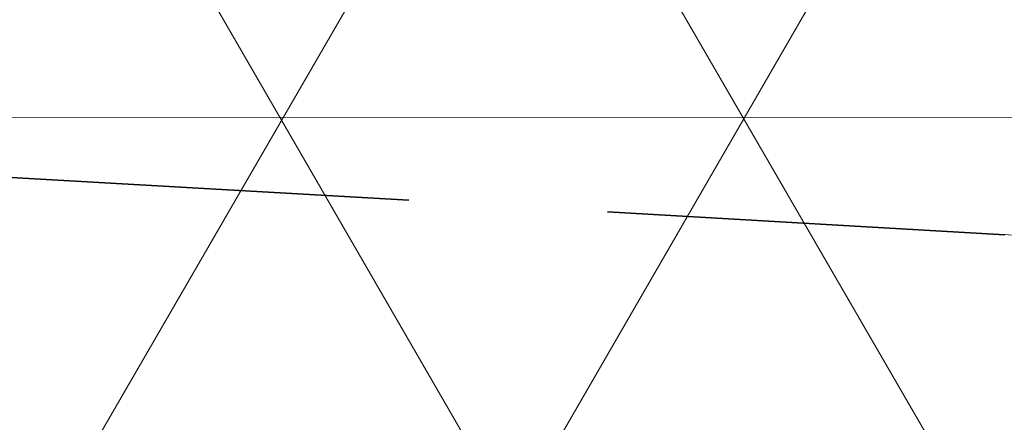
# Model space of a CAD drawing. Header units: metres. Extents: x 7415312 to 7415578, y 5538064 to 5538378.
# Tile 16 of 83: x 7415406.526 to 7415407.763, y 5538203.874 to 5538204.38. Entities that reach past the tile are written whole.
import ezdxf

# ---------------------------------------------------------------- set-up
doc = ezdxf.new("R2010")
doc.units = ezdxf.units.M
doc.header["$MEASUREMENT"] = 0
for name, pattern in [('1.0_0.5', [1.5, 1, -0.5]), ('DASHED2', [0.375, 0.25, -0.125]), ('mz1.0_0.5', [1.5, 1, -0.5])]:
    doc.linetypes.add(name, pattern=pattern)
for name, color, linetype, lineweight in [('_LL_GRUBA', 7, 'Continuous', 35), ('_LL_PRZERYWANA', 7, 'mz1.0_0.5', 18), ('LL_KRESKOWANIE', 253, 'Continuous', 0), ('trawnik', 7, 'Continuous', 0)]:
    doc.layers.add(name, color=color, linetype=linetype, lineweight=lineweight)

msp = doc.modelspace()

# ---------------------------------------------------------------- hatches: boundary and pattern name
at = {"layer": 'LL_KRESKOWANIE'}
h = msp.add_hatch(dxfattribs=at)
h.set_pattern_fill('AR-CONC', color=256, scale=0.2, angle=45)
h.set_pattern_definition([(95, (0, 0), (1.103103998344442, 0.9256141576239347), [0.15, -1.65]), (400, (0, 0), (-1.259984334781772, 0.8675362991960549), [0.12, -1.32]), (145.4514, (0.09192532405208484, 0.07713451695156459), (-0.1568789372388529, 1.79315056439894), [0.12748038, -1.402284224]), (91.18419999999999, (-0.2828427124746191, 0.2828427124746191), (1.743386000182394, 1.275227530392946), [0.225, -2.475]), (141.6356, (-0.1375604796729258, 0.389111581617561), (-0.05579802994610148, 2.699423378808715), [0.191220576, -2.103426]), (396.1842, (-0.2828427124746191, 0.2828427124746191), (-0.05580013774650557, 2.699423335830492), [0.18, -1.98]), (66, (-0.07071067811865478, 0.3535533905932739), (1.413543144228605, 0.2747649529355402), [0.15, -1.65]), (371, (-0.07071067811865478, 0.3535533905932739), (-0.681417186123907, 1.369616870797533), [0.12, -1.32]), (116.4514, (0.04708459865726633, 0.3764503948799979), (0.7321272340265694, 1.644381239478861), [0.12748038, -1.402284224]), (82.50000000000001, (0, 0), (-0.4535863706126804, 0.4879796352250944), [0, -1.304, 0, -1.34, 0, -1.325]), (52.49999999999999, (0, 0), (-0.1857458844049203, 0.929818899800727), [0, -0.764, 0, -1.274, 0, -0.505]), (12.5, (-0.3153696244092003, -0.3153696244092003), (0.7868363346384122, 0.7230415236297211), [0, -0.5, 0, -1.56, 0, -2.07]), (2.499999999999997, (-0.4567909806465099, -0.4567909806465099), (0.6831799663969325, 0.9663196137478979), [0, -0.65, 0, -1.036, 0, -1.47])])
edge = h.paths.add_edge_path()
edge.add_line((7415409.426750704, 5538200.434034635), (7415410.458648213, 5538199.661628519))
edge.add_arc((7415410.916861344, 5538200.403156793), 0.8716785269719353, 238.2868055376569, 349.9842661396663)
edge.add_line((7415411.775255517, 5538200.251555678), (7415412.438819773, 5538204.276366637))
edge.add_arc((7415410.467479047, 5538204.242336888), 1.971634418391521, 0.9889550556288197, 83.11965253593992)
edge.add_line((7415410.703673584, 5538206.199772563), (7415404.811083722, 5538206.556811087))
edge.add_arc((7415404.609370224, 5538205.39394972), 1.180226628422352, 80.1592198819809, 226.4045561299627)
edge.add_line((7415403.795530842, 5538204.539198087), (7415404.707876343, 5538203.850599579))
edge.add_arc((7415405.3308567, 5538204.714314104), 1.064944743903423, 234.1978271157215, 265.4623250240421)
edge.add_line((7415405.246604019, 5538203.652707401), (7415407.277709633, 5538203.52964047))
edge.add_arc((7415407.217229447, 5538202.53147107), 1.000000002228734, 52.95616372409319, 86.53262456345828, ccw=False)
edge.add_line((7415407.819655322, 5538203.329645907), (7415408.727297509, 5538202.644599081))
edge.add_arc((7415408.124871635, 5538201.846424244), 1.000000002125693, -9.378661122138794, 52.95616371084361, ccw=False)
edge.add_line((7415409.111504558, 5538201.683465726), (7415409.046291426, 5538201.288632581))
edge.add_arc((7415409.925007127, 5538201.167841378), 0.8869790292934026, 172.1729844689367, 235.8234074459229)
edge = h.paths.add_edge_path()
edge.add_arc((7415415.130207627, 5538197.717075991), 0.4979755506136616, 210.6183637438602, 390.7098301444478)
edge.add_arc((7415419.933637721, 5538200.569514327), 5.08855693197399, 118.72689625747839, 210.7026227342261, ccw=False)
edge.add_arc((7415417.251093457, 5538205.469852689), 0.4979845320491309, 298.3936144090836, 479.1759415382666)
edge.add_arc((7415419.939314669, 5538200.567959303), 6.08859670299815, 118.7761778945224, 210.656462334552)
edge.add_line((7415414.70166041, 5538197.463448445), (7415414.70166041, 5538197.463448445))
edge = h.paths.add_edge_path()
edge.add_arc((7415419.935045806, 5538200.567107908), 5.089943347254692, 0, 360)
edge = h.paths.add_edge_path()
edge.add_line((7415420.805172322, 5538206.725111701), (7415424.739323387, 5538208.937492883))
edge.add_arc((7415425.520275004, 5538207.420628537), 1.706095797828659, -19.02628232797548, 117.24149537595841, ccw=False)
edge.add_line((7415427.133165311, 5538206.864438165), (7415425.746278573, 5538202.845812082))
edge.add_arc((7415425.108062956, 5538203.128422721), 0.6979884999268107, 215.7218014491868, 336.11557953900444, ccw=False)
edge.add_arc((7415419.940465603, 5538200.574658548), 5.076898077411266, 25.00813940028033, 80.21441047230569)
edge.add_arc((7415421.121780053, 5538206.15089539), 0.6557170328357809, 118.8711833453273, 240.9461840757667, ccw=False)
edge = h.paths.add_edge_path()
edge.add_arc((7415425.355047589, 5538199.185870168), 0.4973782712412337, 345.6032772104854, 525.5548588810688)
edge.add_arc((7415419.931076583, 5538200.588170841), 5.104934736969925, 253.84335615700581, 345.49936666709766, ccw=False)
edge.add_arc((7415418.378994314, 5538195.202388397), 0.5000850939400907, 74.74728555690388, 252.6334364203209)
edge.add_line((7415418.22972698, 5538194.725099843), (7415422.857034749, 5538192.254541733))
edge.add_arc((7415423.518524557, 5538193.600807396), 1.500000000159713, 243.8327312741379, 351.3730453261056)
edge.add_line((7415425.001553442, 5538193.375806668), (7415425.836806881, 5538199.062204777))
h.paths.add_polyline_path([(7415401.124080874, 5538209.123375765), (7415403.853000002, 5538208.528), (7415405.395, 5538208.234), (7415414.450252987, 5538207.819734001), (7415419.115985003, 5538207.840288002), (7415423.475526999, 5538210.291888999), (7415430.252499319, 5538220.602926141), (7415433.748543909, 5538218.063773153), (7415432.31803576, 5538212.707687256), (7415431.88196424, 5538212.952312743), (7415430.041964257, 5538209.672312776), (7415429.5270637, 5538208.147011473), (7415427.759999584, 5538203.159998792), (7415427.619999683, 5538197.070000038), (7415427.533805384, 5538194.253415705), (7415426.700863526, 5538190.690057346), (7415424.649999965, 5538191.630000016), (7415417.641685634, 5538193.507957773), (7415414.226112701, 5538194.534287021), (7415400.197335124, 5538205.122566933)])
at = {"layer": 'LL_KRESKOWANIE', "true_color": 0x9cbd7b}
h = msp.add_hatch(dxfattribs=at)
h.set_pattern_fill('NET3', color=73, scale=4)
h.set_pattern_definition([(0, (363.983241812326, 14.25252145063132), (0, 0.5), []), (59.99999999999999, (363.983241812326, 14.25252145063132), (-0.4330127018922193, 0.2500000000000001), []), (120, (363.983241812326, 14.25252145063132), (-0.4330127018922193, -0.2499999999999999), [])])
edge = h.paths.add_edge_path()
edge.add_line((7415420.829550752, 5538206.681323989), (7415424.763078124, 5538208.893354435))
edge.add_arc((7415425.520275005, 5538207.420628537), 1.655979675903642, -19.02607170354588, 117.20980366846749, ccw=False)
edge.add_line((7415427.085789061, 5538206.880781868), (7415425.699608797, 5538202.864202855))
edge.add_arc((7415425.108062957, 5538203.128422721), 0.6478723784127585, 216.1286891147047, 335.93159503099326, ccw=False)
edge.add_arc((7415419.940465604, 5538200.574658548), 5.127014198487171, 25.06176979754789, 80.11716790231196)
edge.add_arc((7415421.121780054, 5538206.15089539), 0.6056009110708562, 118.8517101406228, 240.1588849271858, ccw=False)
edge = h.paths.add_edge_path()
edge.add_arc((7415425.355047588, 5538199.185870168), 0.4473782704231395, 345.2743346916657, 525.5548588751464)
edge.add_arc((7415424.873392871, 5538199.309942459), 0.05000005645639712, 345.49958476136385, 345.55507681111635, ccw=False)
edge.add_arc((7415419.931076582, 5538200.58817084), 5.154934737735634, 253.84786615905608, 345.49936666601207, ccw=False)
edge.add_arc((7415418.378994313, 5538195.202388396), 0.4500850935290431, 74.79605125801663, 253.2156714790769)
edge.add_line((7415418.249023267, 5538194.771477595), (7415422.879834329, 5538192.299049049))
edge.add_arc((7415423.518524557, 5538193.600807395), 1.450000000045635, 243.8657429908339, 351.3684167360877)
edge.add_line((7415424.952101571, 5538193.383190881), (7415425.787731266, 5538199.072150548))
edge = h.paths.add_edge_path()
edge.add_arc((7415415.130207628, 5538197.717075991), 0.4479755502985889, 210.6183635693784, 390.7098299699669)
edge.add_arc((7415415.558355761, 5538197.971392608), 0.05000814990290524, 210.7040978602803, 210.7113046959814, ccw=False)
edge.add_arc((7415419.933637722, 5538200.569514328), 5.138556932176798, 118.7252279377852, 210.7026227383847, ccw=False)
edge.add_arc((7415417.251093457, 5538205.469852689), 0.447984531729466, 298.3755526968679, 479.1977066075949)
edge.add_arc((7415419.93931467, 5538200.567959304), 6.038596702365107, 118.7744824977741, 210.6564623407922)
edge.add_arc((7415414.701661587, 5538197.463448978), 0.0499987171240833, 30.61852647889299, 30.6566251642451, ccw=False)
edge = h.paths.add_edge_path()
edge.add_line((7415409.455844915, 5538200.474857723), (7415410.486865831, 5538199.703107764))
edge.add_arc((7415410.916861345, 5538200.403156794), 0.8215624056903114, 238.4402444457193, 349.9646232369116)
edge.add_line((7415411.725854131, 5538200.259994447), (7415412.388627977, 5538204.280011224))
edge.add_arc((7415410.467479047, 5538204.242336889), 1.921518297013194, 1.12344426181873, 83.07541792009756)
edge.add_line((7415410.699142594, 5538206.149839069), (7415404.805237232, 5538206.5069573))
edge.add_arc((7415404.609370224, 5538205.39394972), 1.13011050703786, 80.01928551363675, 226.2607020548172)
edge.add_line((7415403.828036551, 5538204.57745266), (7415403.828036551, 5538204.57745266))
edge.add_line((7415403.828036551, 5538204.57745266), (7415404.73762894, 5538203.890932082))
edge.add_arc((7415405.330856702, 5538204.714314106), 1.014828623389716, 234.2281197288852, 265.4362149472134)
edge.add_line((7415405.250107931, 5538203.702703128), (7415407.280740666, 5538203.579664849))
edge.add_arc((7415407.217229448, 5538202.531471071), 1.050116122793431, 52.95616374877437, 86.53262457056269, ccw=False)
edge.add_line((7415407.84984657, 5538203.369647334), (7415408.757488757, 5538202.684600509))
edge.add_arc((7415408.124871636, 5538201.846424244), 1.050116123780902, -9.378660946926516, 52.95616377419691, ccw=False)
edge.add_line((7415409.160950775, 5538201.67529888), (7415409.095849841, 5538201.281145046))
edge.add_arc((7415409.925007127, 5538201.167841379), 0.8368629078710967, 172.218772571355, 235.9013045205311)

# ---------------------------------------------------------------- linework, layer by layer
at = {"layer": '_LL_GRUBA', "color": 1, "linetype": 'DASHED2', "ltscale": 2}
msp.add_lwpolyline([(7415410.393, 5538200.152), (7415409.705, 5538200.33), (7415405.48, 5538203.109), (7415405.234, 5538203.447), (7415405.174, 5538203.712), (7415405.322999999, 5538204.042), (7415405.767, 5538204.225), (7415410.758, 5538203.937), (7415412.147, 5538202.78), (7415411.122000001, 5538201.633000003), (7415410.66, 5538200.489), (7415410.393, 5538200.152)], close=True, dxfattribs=at)
at = {"layer": '_LL_PRZERYWANA', "color": 2, "elevation": 496.758187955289}
msp.add_lwpolyline([(7415404.906066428, 5538201.862957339, 0.2, 0.2, 1.04351665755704), (7415435.026033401, 5538200.557098, 0.2, 0.2, 0.9583157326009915), (7415404.906066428, 5538201.862957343, 0.2, 0.2, 0)], format="xyseb", close=True, dxfattribs=at)
at = {"layer": 'trawnik', "color": 7, "linetype": '1.0_0.5', "lineweight": 13}
msp.add_lwpolyline([(7415412.147, 5538202.78), (7415411.122, 5538201.633), (7415410.66, 5538200.489), (7415410.393, 5538200.152), (7415409.705, 5538200.33), (7415405.48, 5538203.109), (7415405.234, 5538203.447), (7415405.174, 5538203.712), (7415405.323, 5538204.042), (7415405.767, 5538204.225), (7415410.758, 5538203.937), (7415412.147, 5538202.78)], close=True, dxfattribs=at)

doc.saveas('drawing.dxf')
